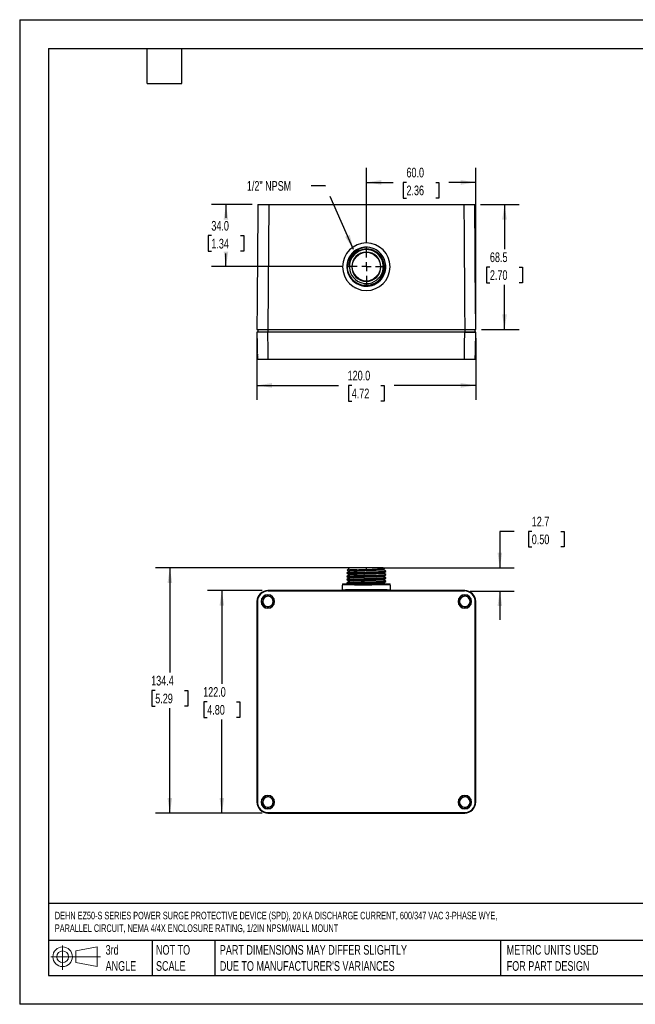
# Model space of a CAD drawing. Header units: millimetres. Extents: x 0 to 699, y 0 to 540.
# Tile 1 of 2: x 0 to 338, y 0 to 540. Entities that reach past the tile are written whole.
import ezdxf

# ---------------------------------------------------------------- set-up
doc = ezdxf.new("R2010")
doc.units = ezdxf.units.MM
doc.header["$LTSCALE"] = 2.5
doc.linetypes.add('CENTERX2', pattern=[20.32, 12.7, -2.54, 2.54, -2.54])
doc.layers.add('CENTER', color=40, linetype='CENTERX2')
doc.layers.add('SLD-DEFPOINTS', color=7, linetype='Continuous')
doc.layers.add('DIMENSIONS', color=140, linetype='Continuous', lineweight=25)
doc.layers.add('TEXT', color=140, linetype='Continuous', lineweight=25)
doc.styles.add('SLDTEXTSTYLE0', font='TXT', dxfattribs={"width": 0.7})
doc.dimstyles.new('SLDDIMSTYLE0', dxfattribs={"dimtxt": 5.39502, "dimasz": 8.255, "dimexe": 0, "dimexo": 0.0625, "dimgap": 1.348755, "dimtad": 0, "dimtih": 1, "dimtoh": 1, "dimdec": 1, "dimrnd": 1e-09, "dimzin": 12, "dimdsep": 46, "dimtxsty": 'SLDTEXTSTYLE0', "dimsah": 1, "dimcen": 0.09, "dimadec": 0, "dimazin": 3, "dimtfac": 1, "dimtdec": 1, "dimtmove": 0, "dimatfit": 0, "dimfxl": 0, "dimfrac": 2, "dimtolj": 1, "dimtzin": 12, "dimarcsym": 0})
doc.dimstyles.new('SLDDIMSTYLE1', dxfattribs={"dimtxt": 5.39502, "dimasz": 8.255, "dimexe": 0, "dimexo": 0.0625, "dimgap": 1.348755, "dimtad": 0, "dimtih": 1, "dimtoh": 1, "dimdec": 1, "dimrnd": 1e-09, "dimzin": 12, "dimdsep": 46, "dimtxsty": 'SLDTEXTSTYLE0', "dimsah": 1, "dimcen": 0.09, "dimadec": 0, "dimazin": 3, "dimtfac": 1, "dimtdec": 1, "dimtofl": 0, "dimtmove": 0, "dimatfit": 3, "dimfxl": 0, "dimfrac": 2, "dimtolj": 1, "dimtzin": 12, "dimarcsym": 0})
doc.dimstyles.new('SLDDIMSTYLE2', dxfattribs={"dimtxt": 5.39502, "dimasz": 8.255, "dimexe": 0, "dimexo": 0.0625, "dimgap": 1.348755, "dimtad": 0, "dimtih": 1, "dimtoh": 1, "dimdec": 1, "dimrnd": 1e-09, "dimzin": 4, "dimdsep": 46, "dimtxsty": 'SLDTEXTSTYLE0', "dimsah": 1, "dimcen": 0.09, "dimadec": 0, "dimazin": 1, "dimtfac": 1, "dimtdec": 1, "dimtofl": 0, "dimtmove": 0, "dimatfit": 3, "dimfxl": 0, "dimfrac": 2, "dimtolj": 1, "dimtzin": 12, "dimarcsym": 0})
doc.dimstyles.new('SLDDIMSTYLE4', dxfattribs={"dimtxt": 0.18, "dimasz": 8.255, "dimexe": 0, "dimexo": 0.0625, "dimgap": 0, "dimtad": 0, "dimtih": 1, "dimtoh": 1, "dimdec": 0, "dimrnd": 1e-09, "dimzin": 0, "dimdsep": 46, "dimtxsty": 'Standard', "dimsah": 1, "dimcen": 0.09, "dimadec": 0, "dimazin": 0, "dimtfac": 8.255, "dimtdec": 0, "dimtofl": 0, "dimtmove": 0, "dimatfit": 3, "dimfxl": 0, "dimfrac": 2, "dimtolj": 1, "dimtzin": 0, "dimarcsym": 0})

# ---------------------------------------------------------------- blocks, each defined once
blk = doc.blocks.new('Block11')
at = {"color": 7, "linetype": 'Continuous', "lineweight": 18}
for p, q in [((6.47, 13.28), (6.47, 0)), ((13.7, 10.42), (25.44, 12.58)), ((25.44, 12.58), (25.44, 1.83)), ((0, 7.2), (27.18, 7.2)), ((13.7, 3.99), (13.7, 10.42)), ((13.7, 3.99), (25.44, 1.83))]:
    blk.add_line(p, q, dxfattribs=at)
for radius in [5.38, 3.21]:
    blk.add_circle((6.47, 7.2), radius, dxfattribs=at)
blk = doc.blocks.new('Block12')
at = {"layer": 'SLD-DEFPOINTS'}
blk.add_blockref('Block11', (0, 0), dxfattribs=at)
blk = doc.blocks.new('_D')
at = {"layer": 'DIMENSIONS'}
for p, q in [((271.14, 259.27), (263.37, 259.27)), ((263.37, 259.27), (263.37, 239.27)), ((280.87, 259.27), (279.06, 259.27)), ((279.06, 259.27), (279.06, 250.7)), ((296.9, 259.27), (298.71, 259.27)), ((298.71, 259.27), (298.71, 250.7)), ((279.06, 250.7), (280.87, 250.7)), ((298.71, 250.7), (296.9, 250.7)), ((193.32, 239.27), (271.31, 239.27)), ((247.08, 226.57), (271.31, 226.57)), ((263.37, 226.57), (263.37, 210.7))]:
    blk.add_line(p, q, dxfattribs=at)
for points in [[(263.37, 239.27), (264.64, 247.53), (262.1, 247.53)], [(263.37, 226.57), (262.1, 218.32), (264.64, 218.32)]]:
    blk.add_solid(points, dxfattribs=at)
at = {"layer": 'DIMENSIONS', "char_height": 5.292, "attachment_point": 1, "style": 'SLDTEXTSTYLE0'}
for s, insert in [('12.7', (280.87, 267.3)), ('0.50', (280.87, 257.52))]:
    blk.add_mtext(s, dxfattribs=dict(at, insert=insert))
blk = doc.blocks.new('_D_1')
at = {"layer": 'DIMENSIONS'}
for p, q in [((186.97, 239.27), (74.44, 239.27)), ((82.38, 239.27), (82.38, 181.84)), ((74.36, 172.05), (72.55, 172.05)), ((72.55, 172.05), (72.55, 163.48)), ((90.4, 172.05), (92.21, 172.05)), ((92.21, 172.05), (92.21, 163.48)), ((72.55, 163.48), (74.36, 163.48)), ((82.38, 104.84), (82.38, 162.27)), ((92.21, 163.48), (90.4, 163.48)), ((132.97, 104.84), (74.44, 104.84))]:
    blk.add_line(p, q, dxfattribs=at)
for points in [[(82.38, 239.27), (81.11, 231.02), (83.65, 231.02)], [(82.38, 104.84), (83.65, 113.09), (81.11, 113.09)]]:
    blk.add_solid(points, dxfattribs=at)
at = {"layer": 'DIMENSIONS', "char_height": 5.292, "attachment_point": 1, "style": 'SLDTEXTSTYLE0'}
for s, insert in [('134.4', (72.12, 180.08)), ('5.29', (74.36, 170.3))]:
    blk.add_mtext(s, dxfattribs=dict(at, insert=insert))
blk = doc.blocks.new('_D_2')
at = {"layer": 'DIMENSIONS'}
for p, q in [((132.97, 226.84), (102.97, 226.84)), ((110.9, 226.84), (110.9, 175.62)), ((102.89, 165.84), (101.08, 165.84)), ((101.08, 165.84), (101.08, 157.26)), ((118.92, 165.84), (120.73, 165.84)), ((120.73, 165.84), (120.73, 157.26)), ((101.08, 157.26), (102.89, 157.26)), ((120.73, 157.26), (118.92, 157.26)), ((110.9, 104.84), (110.9, 156.05)), ((132.97, 104.84), (102.97, 104.84))]:
    blk.add_line(p, q, dxfattribs=at)
for points in [[(110.9, 226.84), (109.63, 218.58), (112.17, 218.58)], [(110.9, 104.84), (112.17, 113.09), (109.63, 113.09)]]:
    blk.add_solid(points, dxfattribs=at)
at = {"layer": 'DIMENSIONS', "char_height": 5.292, "attachment_point": 1, "style": 'SLDTEXTSTYLE0'}
for s, insert in [('122.0', (100.64, 173.87)), ('4.80', (102.89, 164.08))]:
    blk.add_mtext(s, dxfattribs=dict(at, insert=insert))
blk = doc.blocks.new('_D_5')
at = {"layer": 'DIMENSIONS'}
for p, q in [((127.47, 438.41), (105.21, 438.41)), ((113.15, 438.41), (113.15, 431.17)), ((105.13, 421.39), (103.32, 421.39)), ((103.32, 421.39), (103.32, 412.81)), ((121.16, 421.39), (122.98, 421.39)), ((122.98, 421.39), (122.98, 412.81)), ((103.32, 412.81), (105.13, 412.81)), ((113.15, 404.37), (113.15, 411.6)), ((122.98, 412.81), (121.16, 412.81)), ((176.74, 404.37), (105.21, 404.37))]:
    blk.add_line(p, q, dxfattribs=at)
for points in [[(113.15, 438.41), (111.88, 430.15), (114.42, 430.15)], [(113.15, 404.37), (114.42, 412.62), (111.88, 412.62)]]:
    blk.add_solid(points, dxfattribs=at)
at = {"layer": 'DIMENSIONS', "char_height": 5.292, "attachment_point": 1, "style": 'SLDTEXTSTYLE0'}
for s, insert in [('34.0', (105.13, 429.42)), ('1.34', (105.13, 419.63))]:
    blk.add_mtext(s, dxfattribs=dict(at, insert=insert))
blk = doc.blocks.new('_D_6')
at = {"layer": 'DIMENSIONS'}
for p, q in [((130.14, 365.23), (130.14, 331.34)), ((250.14, 365.23), (250.14, 331.34)), ((130.14, 339.28), (174.82, 339.28)), ((182.13, 339.28), (180.32, 339.28)), ((180.32, 339.28), (180.32, 330.71)), ((198.16, 339.28), (199.97, 339.28)), ((199.97, 339.28), (199.97, 330.71)), ((250.14, 339.28), (205.47, 339.28)), ((180.32, 330.71), (182.13, 330.71)), ((199.97, 330.71), (198.16, 330.71))]:
    blk.add_line(p, q, dxfattribs=at)
for points in [[(130.14, 339.28), (138.4, 338.01), (138.4, 340.55)], [(250.14, 339.28), (241.89, 340.55), (241.89, 338.01)]]:
    blk.add_solid(points, dxfattribs=at)
at = {"layer": 'DIMENSIONS', "char_height": 5.292, "attachment_point": 1, "style": 'SLDTEXTSTYLE0'}
for s, insert in [('120.0', (179.88, 347.31)), ('4.72', (182.13, 337.53))]:
    blk.add_mtext(s, dxfattribs=dict(at, insert=insert))
blk = doc.blocks.new('_D_7')
at = {"layer": 'DIMENSIONS'}
for p, q in [((252.82, 438.41), (273.88, 438.41)), ((265.94, 438.41), (265.94, 413.94)), ((257.92, 404.16), (256.11, 404.16)), ((256.11, 404.16), (256.11, 395.58)), ((273.96, 404.16), (275.77, 404.16)), ((275.77, 404.16), (275.77, 395.58)), ((256.11, 395.58), (257.92, 395.58)), ((265.94, 369.91), (265.94, 394.38)), ((275.77, 395.58), (273.96, 395.58)), ((253.32, 369.91), (273.88, 369.91))]:
    blk.add_line(p, q, dxfattribs=at)
for points in [[(265.94, 438.41), (264.67, 430.15), (267.21, 430.15)], [(265.94, 369.91), (267.21, 378.16), (264.67, 378.16)]]:
    blk.add_solid(points, dxfattribs=at)
at = {"layer": 'DIMENSIONS', "char_height": 5.292, "attachment_point": 1, "style": 'SLDTEXTSTYLE0'}
for s, insert in [('68.5', (257.92, 412.19)), ('2.70', (257.92, 402.4))]:
    blk.add_mtext(s, dxfattribs=dict(at, insert=insert))
blk = doc.blocks.new('_D_8')
at = {"layer": 'DIMENSIONS'}
for p, q in [((190.16, 417.79), (190.16, 458.51)), ((250.14, 373.08), (250.14, 458.51)), ((190.16, 450.57), (204.83, 450.57)), ((212.14, 450.57), (210.32, 450.57)), ((210.32, 450.57), (210.32, 442)), ((228.17, 450.57), (229.98, 450.57)), ((229.98, 450.57), (229.98, 442)), ((250.14, 450.57), (235.48, 450.57)), ((210.32, 442), (212.14, 442)), ((229.98, 442), (228.17, 442))]:
    blk.add_line(p, q, dxfattribs=at)
for points in [[(190.16, 450.57), (198.41, 449.3), (198.41, 451.84)], [(250.14, 450.57), (241.89, 451.84), (241.89, 449.3)]]:
    blk.add_solid(points, dxfattribs=at)
at = {"layer": 'DIMENSIONS', "char_height": 5.292, "attachment_point": 1, "style": 'SLDTEXTSTYLE0'}
for s, insert in [('60.0', (212.14, 458.6)), ('2.36', (212.14, 448.82))]:
    blk.add_mtext(s, dxfattribs=dict(at, insert=insert))
blk = doc.blocks.new('SW_CENTERMARKSYMBOL_0')
at = {"layer": 'CENTER', "color": 0}
for p, q in [((0, 5.08), (0, 10.25)), ((-5.08, 0), (-10.25, 0)), ((0, 0), (-2.54, 0)), ((0, 0), (0, 2.54)), ((0, 0), (0, -2.54)), ((0, 0), (2.54, 0)), ((5.08, 0), (10.25, 0)), ((0, -5.08), (0, -10.25))]:
    blk.add_line(p, q, dxfattribs=at)

msp = doc.modelspace()

# ---------------------------------------------------------------- linework, layer by layer
at = {"color": 7, "linetype": 'Continuous'}
for p, q in [((0.01, 539.76), (0.01, 0.01)), ((0.01, 539.76), (698.51, 539.76)), ((698.51, 0.01), (0.01, 0.01))]:
    msp.add_line(p, q, dxfattribs=at)
for p, q in [((130.64, 438.41), (136.64, 438.41)), ((136.64, 438.41), (136.14, 369.91)), ((136.64, 438.41), (243.65, 438.41)), ((190.14, 415.01), (190.14, 415.05)), ((190.14, 413.7), (190.14, 414.04)), ((179.48, 404.38), (179.48, 404.38)), ((179.48, 404.36), (179.48, 404.36)), ((179.48, 404.35), (179.48, 404.35)), ((179.48, 404.34), (179.48, 404.34)), ((200.81, 404.38), (200.81, 404.38)), ((200.81, 404.37), (200.81, 404.37)), ((200.81, 404.36), (200.81, 404.36)), ((200.81, 404.34), (200.81, 404.34)), ((203.17, 404.3), (203.17, 404.32)), ((190.14, 395.09), (190.14, 394.17)), ((183.72, 392.97), (184.08, 392.8)), ((190.14, 393.71), (190.14, 393.71)), ((190.14, 393.7), (190.14, 393.7)), ((190.14, 393.69), (190.14, 393.68)), ((190.14, 393.67), (190.14, 393.67)), ((130.14, 369.91), (136.14, 369.91)), ((130.14, 368.41), (130.26, 361.94)), ((136.14, 368.41), (130.14, 368.41)), ((130.64, 369.91), (130.64, 368.41)), ((136.14, 369.91), (244.14, 369.91)), ((136.14, 369.91), (136.14, 368.41)), ((244.15, 368.41), (136.14, 368.41)), ((244.03, 362.06), (244.15, 368.41)), ((244.14, 369.91), (250.14, 369.91)), ((244.14, 369.91), (244.14, 368.41)), ((244.14, 368.41), (249.64, 368.41)), ((249.64, 369.91), (249.64, 368.41)), ((130.37, 355.28), (130.34, 357.16)), ((130.36, 356.33), (130.36, 355.9)), ((243.92, 355.48), (243.94, 356.88)), ((130.37, 355.46), (130.37, 355.28)), ((130.37, 355.28), (130.41, 353.41)), ((136.38, 353.41), (130.41, 353.41)), ((243.91, 353.41), (136.38, 353.41)), ((243.91, 353.41), (243.92, 355.48)), ((249.88, 353.41), (243.91, 353.41)), ((180.63, 238.99), (179.64, 238.01)), ((180.65, 238.97), (180.69, 239.03)), ((180.84, 239.2), (180.68, 239.04)), ((180.69, 239.03), (180.7, 239.02)), ((190.14, 239.27), (190.14, 238.36)), ((200.07, 238.59), (199.45, 239.2)), ((199.62, 238.3), (200.06, 238.55)), ((199.63, 238.09), (199.63, 238.31)), ((179.48, 236.5), (179.48, 236.27)), ((179.48, 234.69), (179.48, 234.46)), ((179.48, 232.87), (179.48, 232.65)), ((180.66, 237.41), (180.66, 237.19)), ((180.66, 235.59), (180.66, 235.38)), ((180.66, 233.78), (180.66, 233.56)), ((190.14, 237.03), (190.14, 236.81)), ((190.14, 235.22), (190.14, 234.99)), ((190.14, 233.4), (190.14, 233.18)), ((199.63, 236.27), (199.63, 236.5)), ((199.63, 234.46), (199.63, 234.68)), ((199.63, 232.64), (199.63, 232.87)), ((200.81, 237.18), (200.81, 237.41)), ((200.81, 235.37), (200.81, 235.59)), ((200.81, 233.55), (200.81, 233.78)), ((244.15, 226.84), (136.14, 226.84)), ((177.11, 230.48), (177.11, 229.92)), ((177.11, 230.48), (190.14, 230.48)), ((177.11, 227.09), (177.11, 229.85)), ((177.11, 229.85), (177.12, 229.85)), ((177.11, 227.09), (177.12, 227.09)), ((177.11, 227.02), (177.11, 226.86)), ((177.11, 226.86), (190.14, 226.86)), ((179.48, 231.06), (179.48, 230.83)), ((179.49, 230.81), (180.07, 230.48)), ((180.66, 231.97), (180.66, 231.75)), ((180.67, 231.76), (180.7, 231.74)), ((190.14, 231.59), (190.14, 231.36)), ((190.14, 229.95), (190.14, 230.48)), ((190.14, 230.48), (203.17, 230.48)), ((190.14, 226.86), (190.14, 227.19)), ((190.14, 226.86), (203.17, 226.86)), ((199.63, 230.83), (199.63, 231.05)), ((200.81, 231.74), (200.81, 231.96)), ((203.17, 229.92), (203.17, 230.48)), ((203.17, 229.85), (203.17, 227.09)), ((203.17, 227.09), (203.17, 227.09)), ((203.17, 226.86), (203.17, 227.02)), ((244.03, 226.73), (244.15, 226.84)), ((243.91, 226.57), (136.38, 226.57)), ((243.91, 226.57), (243.92, 226.61)), ((243.92, 226.61), (243.94, 226.63)), ((244.14, 224.48), (244.14, 224.54)), ((130.14, 220.84), (130.26, 220.72)), ((130.14, 220.84), (130.14, 110.84)), ((130.37, 220.61), (130.34, 220.64)), ((130.37, 220.61), (130.41, 220.6)), ((130.41, 220.6), (130.41, 111.07)), ((132.5, 220.84), (132.44, 220.84)), ((139.79, 220.84), (139.84, 220.84)), ((244.14, 217.19), (244.14, 217.14)), ((249.88, 111.07), (249.88, 220.6)), ((250.14, 110.84), (250.14, 220.84)), ((136.14, 114.48), (136.14, 114.54)), ((240.5, 110.84), (240.44, 110.84)), ((247.79, 110.84), (247.84, 110.84)), ((136.14, 107.19), (136.14, 107.14)), ((136.14, 104.84), (244.15, 104.84)), ((136.38, 105.1), (243.91, 105.1))]:
    msp.add_line(p, q)
at = {"flags": 128}
for points in [[(130.64, 438.41), (130.63, 436.23), (130.61, 433.63), (130.59, 431.07), (130.57, 428.62), (130.56, 426.73), (130.54, 424.14), (130.52, 421.07), (130.51, 419.53), (130.51, 419.28), (130.5, 419.03), (130.5, 418.83), (130.5, 418.82), (130.5, 418.78), (130.5, 418.6), (130.5, 417.9), (130.49, 416.76), (130.48, 415.16), (130.46, 413.12), (130.44, 410.63), (130.42, 407.68), (130.41, 406.37), (130.4, 404.99), (130.39, 403.54), (130.38, 402.01), (130.37, 400.42), (130.36, 399), (130.35, 398.14), (130.32, 393.42), (130.25, 384.98), (130.14, 369.91)], [(243.65, 438.41), (243.65, 437.91), (243.66, 436.98), (243.67, 435.61), (243.68, 433.8), (243.7, 431.56), (243.72, 428.87), (243.74, 425.75), (243.77, 421.81), (243.8, 417.34), (243.84, 412.34), (243.88, 406.81), (243.92, 400.75), (243.93, 399.32), (243.94, 398.54), (243.94, 397.78), (243.95, 397.02), (243.95, 396.27), (243.96, 395.51), (243.96, 394.75), (243.99, 390.6), (244.05, 383.17), (244.14, 369.91)], [(243.65, 438.41), (244.88, 438.41), (246.12, 438.41), (247.29, 438.41), (248.29, 438.41), (249.05, 438.41), (249.5, 438.41), (249.64, 438.41)], [(250.14, 369.91), (249.89, 404.16), (249.88, 406.08), (249.87, 407.99), (249.85, 409.91), (249.84, 411.83), (249.83, 413.44), (249.82, 414.65), (249.81, 416.04), (249.8, 417.61), (249.78, 419.36), (249.77, 421.28), (249.75, 424.14), (249.73, 426.52), (249.72, 427.99), (249.71, 429.19), (249.71, 429.69), (249.71, 429.81), (249.71, 429.84), (249.71, 429.84), (249.71, 429.84), (249.71, 429.84), (249.69, 431.62), (249.68, 432.92), (249.68, 433.76), (249.68, 434.08), (249.68, 434.12), (249.68, 434.12), (249.68, 434.13), (249.68, 434.13), (249.68, 434.13), (249.68, 434.13), (249.68, 434.13), (249.68, 434.13), (249.68, 434.13), (249.68, 434.13), (249.68, 434.13), (249.68, 434.13), (249.68, 434.13), (249.66, 436.42), (249.64, 438.41)], [(190.83, 415.03), (190.55, 415.03), (190.14, 415.01), (190.14, 415.01)], [(136.38, 353.41), (136.38, 354.75), (136.37, 355.64), (136.34, 356.95), (136.32, 358.02), (136.3, 359.18), (136.28, 360.54), (136.26, 361.75), (136.2, 364.96), (136.14, 368.41)], [(250.14, 368.41), (250.02, 368.41), (249.66, 368.41), (249.1, 368.41), (248.39, 368.41), (247.55, 368.41), (246.54, 368.41), (245.4, 368.41), (244.15, 368.41)], [(249.88, 353.41), (249.89, 354.1), (249.9, 354.3), (249.95, 357.27), (249.98, 358.89), (250.14, 368.41)], [(130.26, 361.94), (130.26, 361.9), (130.26, 361.87), (130.26, 361.82), (130.26, 361.73), (130.26, 361.57), (130.27, 361.3), (130.28, 360.82), (130.29, 360.02), (130.31, 358.79), (130.33, 357.88), (130.34, 357.16)], [(243.94, 356.88), (243.95, 357.34), (243.96, 357.7), (243.97, 358.08), (243.97, 358.49), (244, 359.67), (244, 360.11), (244.01, 360.56), (244.02, 361), (244.03, 362.06)], [(130.34, 357.16), (130.34, 357.02), (130.35, 356.88), (130.35, 356.83)], [(179.65, 237.98), (180.09, 237.72), (180.66, 237.4)], [(199.57, 238.31), (199.57, 238.29), (199.06, 238.24), (198.07, 238.18), (196.65, 238.13), (194.89, 238.07), (192.86, 238.01), (190.69, 237.95), (188.5, 237.88), (186.39, 237.81), (184.48, 237.73), (182.88, 237.65), (181.67, 237.57), (180.91, 237.49), (180.66, 237.41), (180.66, 237.41)], [(199.6, 238.09), (199.63, 238.08), (199.3, 238.03), (198.48, 237.98), (197.21, 237.92), (195.56, 237.87), (193.61, 237.81), (191.48, 237.74), (189.27, 237.68), (187.11, 237.61), (185.12, 237.53), (183.4, 237.45), (182.04, 237.37), (181.12, 237.29), (180.69, 237.21), (180.69, 237.2)], [(184.86, 238.25), (186.1, 238.28), (187.42, 238.31), (188.77, 238.33), (190.14, 238.36)], [(190.14, 239.27), (189.52, 239.27), (188.9, 239.27), (188.28, 239.27), (187.67, 239.27), (187.08, 239.27), (186.49, 239.26), (185.93, 239.26), (185.38, 239.26)], [(200.81, 237.41), (200.22, 237.76), (199.62, 238.1)], [(180.68, 237.21), (180.09, 236.86), (179.49, 236.52)], [(179.51, 236.5), (179.49, 236.52), (179.73, 236.58), (180.25, 236.64), (181.02, 236.7), (182.04, 236.76), (183.27, 236.81), (184.68, 236.87)], [(179.51, 236.27), (179.49, 236.29), (179.73, 236.35), (180.25, 236.41), (181.02, 236.47), (182.04, 236.53), (183.27, 236.58), (184.68, 236.64)], [(179.49, 236.26), (180.09, 235.91), (180.66, 235.58)], [(180.68, 235.39), (180.09, 235.05), (179.49, 234.7)], [(179.51, 234.69), (179.49, 234.71), (179.73, 234.77), (180.25, 234.83), (181.02, 234.88), (182.04, 234.94), (183.27, 235), (184.68, 235.05)], [(179.51, 234.46), (179.49, 234.48), (179.73, 234.54), (180.25, 234.6), (181.02, 234.66), (182.04, 234.71), (183.27, 234.77), (184.68, 234.82)], [(179.49, 234.44), (180.08, 234.1), (180.66, 233.77)], [(180.68, 233.58), (180.08, 233.23), (179.49, 232.89)], [(179.51, 232.87), (179.49, 232.89), (179.73, 232.95), (180.25, 233.01), (181.02, 233.07), (182.04, 233.13), (183.27, 233.18), (184.68, 233.24)], [(179.51, 232.65), (179.49, 232.67), (179.73, 232.73), (180.25, 232.78), (181.02, 232.84), (182.04, 232.9), (183.27, 232.96), (184.68, 233.01)], [(179.49, 232.63), (180.09, 232.28), (180.68, 231.94)], [(199.57, 236.49), (199.57, 236.48), (199.07, 236.42), (198.08, 236.37), (196.67, 236.32), (194.9, 236.26), (192.88, 236.2), (190.71, 236.13), (188.51, 236.06), (186.4, 235.99), (184.49, 235.92), (182.89, 235.84), (181.67, 235.76), (180.92, 235.68), (180.66, 235.59), (180.66, 235.59)], [(199.57, 234.68), (199.57, 234.66), (199.07, 234.61), (198.09, 234.56), (196.68, 234.5), (194.92, 234.44), (192.9, 234.38), (190.73, 234.32), (188.53, 234.25), (186.42, 234.18), (184.51, 234.1), (182.9, 234.03), (181.68, 233.95), (180.92, 233.86), (180.66, 233.78), (180.66, 233.78)], [(199.57, 232.86), (199.58, 232.85), (199.08, 232.8), (198.1, 232.74), (196.69, 232.69), (194.93, 232.63), (192.92, 232.57), (190.75, 232.51), (188.55, 232.44), (186.44, 232.37), (184.52, 232.29), (182.91, 232.21), (181.69, 232.13), (180.92, 232.05), (180.66, 231.97), (180.66, 231.96)], [(199.6, 236.27), (199.63, 236.26), (199.29, 236.21), (198.45, 236.16), (197.17, 236.11), (195.5, 236.05), (193.55, 235.99), (191.41, 235.93), (189.21, 235.86), (187.05, 235.79), (185.06, 235.71), (183.35, 235.64), (182, 235.56), (181.1, 235.47), (180.68, 235.39), (180.68, 235.39)], [(199.59, 234.46), (199.63, 234.45), (199.27, 234.4), (198.42, 234.34), (197.12, 234.29), (195.45, 234.23), (193.49, 234.17), (191.35, 234.11), (189.14, 234.04), (186.99, 233.97), (185.01, 233.9), (183.31, 233.82), (181.97, 233.74), (181.08, 233.66), (180.68, 233.57), (180.68, 233.57)], [(199.59, 232.64), (199.62, 232.63), (199.25, 232.58), (198.39, 232.53), (197.08, 232.47), (195.4, 232.42), (193.43, 232.36), (191.28, 232.29), (189.08, 232.23), (186.93, 232.16), (184.95, 232.08), (183.26, 232), (181.94, 231.92), (181.06, 231.84), (180.68, 231.76)], [(184.68, 236.87), (185.96, 236.91), (187.31, 236.95), (188.72, 236.99), (190.14, 237.03)], [(184.68, 236.64), (185.96, 236.68), (187.31, 236.72), (188.72, 236.77), (190.14, 236.81)], [(184.68, 235.05), (185.96, 235.09), (187.31, 235.14), (188.72, 235.18), (190.14, 235.22)], [(184.68, 234.82), (185.96, 234.87), (187.31, 234.91), (188.72, 234.95), (190.14, 234.99)], [(184.68, 233.24), (185.96, 233.28), (187.31, 233.32), (188.72, 233.36), (190.14, 233.4)], [(184.68, 233.01), (185.96, 233.05), (187.31, 233.1), (188.72, 233.14), (190.14, 233.18)], [(199.62, 236.49), (200.22, 236.83), (200.82, 237.18)], [(200.81, 235.6), (200.22, 235.94), (199.62, 236.29)], [(199.62, 234.67), (200.22, 235.02), (200.81, 235.36)], [(200.81, 233.78), (200.22, 234.13), (199.62, 234.47)], [(199.62, 232.86), (200.22, 233.2), (200.82, 233.55)], [(200.81, 231.97), (200.22, 232.31), (199.62, 232.66)], [(179.49, 230.83), (179.48, 230.84), (179.59, 230.88), (179.87, 230.93), (180.31, 230.98), (180.92, 231.02), (181.67, 231.07), (182.56, 231.11), (183.57, 231.15), (184.68, 231.2)], [(180.68, 231.77), (180.09, 231.42), (179.49, 231.08)], [(179.51, 231.06), (179.49, 231.08), (179.73, 231.14), (180.25, 231.2), (181.02, 231.26), (182.04, 231.31), (183.27, 231.37), (184.68, 231.42)], [(180.07, 226.85), (180.08, 226.84), (180.09, 226.84)], [(183.72, 229.93), (185.23, 229.94), (186.82, 229.94), (188.47, 229.94), (190.14, 229.95)], [(183.72, 227.17), (185.25, 227.18), (186.86, 227.18), (188.53, 227.19), (190.22, 227.19), (191.91, 227.19), (193.58, 227.18), (195.18, 227.18), (196.7, 227.17), (198.11, 227.17), (199.38, 227.16), (200.5, 227.15), (201.44, 227.14), (202.19, 227.13), (202.73, 227.12), (203.06, 227.1), (203.17, 227.09)], [(184.74, 226.86), (184.35, 226.84), (184.27, 226.84)], [(199.57, 231.05), (199.58, 231.03), (199.08, 230.98), (198.11, 230.93), (196.71, 230.87), (194.95, 230.82), (192.93, 230.76), (190.77, 230.69), (188.57, 230.62), (186.45, 230.55), (184.54, 230.48)], [(184.68, 231.42), (185.96, 231.47), (187.31, 231.51), (188.72, 231.55), (190.14, 231.59)], [(184.68, 231.2), (185.96, 231.24), (187.31, 231.28), (188.72, 231.32), (190.14, 231.36)], [(190.14, 229.95), (191.65, 229.94), (193.14, 229.94)], [(191.37, 226.85), (190.89, 226.84), (190.76, 226.84)], [(199.59, 230.83), (199.62, 230.82), (199.23, 230.76), (198.36, 230.71), (197.04, 230.66), (195.34, 230.6), (193.37, 230.54), (191.22, 230.48)], [(199.62, 231.04), (200.22, 231.39), (200.81, 231.74)], [(200.24, 230.49), (200.22, 230.5), (199.62, 230.84)], [(136.14, 223.68), (136.14, 224.14), (136.14, 224.28), (136.14, 224.34)], [(244.14, 223.68), (244.14, 224.14), (244.14, 224.28), (244.14, 224.34)], [(136.14, 217.34), (136.14, 217.39), (136.14, 217.53), (136.14, 217.99)], [(244.14, 217.34), (244.14, 217.39), (244.14, 217.53), (244.14, 217.99)], [(136.14, 113.68), (136.14, 114.14), (136.14, 114.28), (136.14, 114.34)], [(244.14, 113.68), (244.14, 114.14), (244.14, 114.28), (244.14, 114.34)], [(136.14, 107.34), (136.14, 107.39), (136.14, 107.53), (136.14, 107.99)], [(244.14, 107.34), (244.14, 107.39), (244.14, 107.53), (244.14, 107.99)]]:
    msp.add_lwpolyline(points, dxfattribs=at)
at = {"color": 7, "linetype": 'Continuous', "lineweight": 18}
msp.add_circle((190.16, 404.37), 7.71, dxfattribs=at)
for centre, radius, start, end in [((190.14, 404.33), 13.03, 90, 270), ((190.14, 404.33), 13.03, 270, 90), ((190.1, 404.35), 10.63, 138.5451, 239.3297), ((189.24, 404.68), 9.74, 139.3183, 181.8351), ((190.12, 404.6), 10.49, 131.8673, 239.9133), ((190.62, 404.99), 10.03, 92.7095, 188.1814), ((190.14, 404.4), 9.49, 139.9198, 185.0258), ((190.14, 404.4), 9.31, 89.9986, 239.2055), ((190.14, 404.33), 8.02, 90.0012, 269.9988), ((190.31, 404.48), 9.57, 91.0096, 140.9506), ((190.14, 404.39), 10.67, 89.9999, 131.2039), ((190.14, 404.39), 10.67, 86.3166, 90), ((190.32, 404.35), 9.7, 60.2482, 91.0524), ((190.14, 404.4), 9.31, 59.2056, 90), ((190.14, 404.38), 10.67, 270.0162, 59.196), ((190.08, 404.15), 9.99, 270.3654, 59.5973), ((190.14, 404.4), 9.31, 269.9986, 59.2055), ((190.14, 404.33), 8.02, 270.0071, 89.9929), ((190.14, 404.39), 10.67, 59.1955, 86.305), ((190.02, 404.27), 10.51, 179.4299, 239.4885), ((190.19, 404.31), 10.59, 269.7766, 0.4164), ((190.19, 404.29), 10.59, 269.7766, 0.4164), ((190.19, 404.28), 10.59, 269.7766, 0.4164), ((190.19, 404.27), 10.59, 269.7766, 0.4164), ((190.19, 404.27), 10.59, 269.7766, 0.4164), ((190.14, 404.38), 10.67, 239.2159, 270.012), ((190.14, 404.38), 10.67, 239.2159, 270.012), ((190.14, 404.37), 10.67, 239.2159, 270.012), ((190.14, 404.37), 10.67, 239.2159, 270.012), ((190.14, 404.35), 10.67, 239.2159, 270.012), ((190.14, 404.35), 10.67, 239.2158, 270.012), ((190.14, 404.34), 10.67, 239.2158, 270.0119), ((190.14, 404.34), 10.67, 239.2159, 270.012), ((189.96, 404.44), 10.27, 240.2033, 271.0086), ((190.14, 404.4), 9.31, 239.2056, 270), ((184.57, 190.33), 47.92, 89.6492, 95.8888), ((184.43, 135.38), 103.89, 89.4772, 91.9825), ((192.46, -84.03), 323.31, 88.7601, 90.4096), ((187.19, 607.93), 369.59, 270.4586, 271.9948), ((188.15, 444.69), 207.66, 270.55, 273.4867), ((188.15, 444.07), 207.27, 270.5501, 273.4923), ((188.15, 442.88), 207.67, 270.55, 273.4866), ((188.15, 442.26), 207.28, 270.5501, 273.4921), ((188.15, 441.07), 207.67, 270.55, 273.4866), ((188.16, 440.39), 207.23, 270.5501, 273.4929), ((136.14, 220.84), 6, 89.9973, 180.0027), ((135.38, 225.91), 1.2, 33.5977, 50.4748), ((182.62, 52.99), 176.95, 89.6421, 91.7815), ((186.61, -184.85), 412.06, 89.5083, 91.3201), ((182.62, 50.08), 177.1, 89.6422, 91.7797), ((188.16, 438.63), 207.05, 270.5501, 273.4955), ((188.15, 438.64), 207.29, 270.5501, 273.4921), ((193.71, -177.77), 404.97, 88.661, 90.5047), ((195.12, -110.06), 340, 88.6436, 90.3331), ((203.17, 229.84), 0.00858, 40.5279, 89.8966), ((243.04, 227.63), 1.34, 312.2449, 317.7198), ((244.15, 220.84), 6, 359.9972, 90.0028), ((136.4, 220.58), 6, 90.2391, 179.7622), ((136.14, 220.84), 3.7, 0, 180), ((136.14, 220.84), 3.65, 0, 180), ((136.14, 220.84), 3.5, 89.9999, 180), ((136.14, 220.84), 2.85, 90.0026, 269.9969), ((136.14, 220.84), 3.5, 0, 89.9999), ((136.15, 220.84), 2.85, 269.9822, 90.0173), ((244.14, 220.84), 3.7, 90, 270), ((244.14, 220.84), 3.65, 90, 270), ((244.14, 220.84), 3.5, 89.9999, 180), ((244.14, 220.84), 2.85, 90.0026, 269.9969), ((243.88, 220.58), 6, 0.2401, 89.7577), ((244.14, 220.84), 3.7, 270, 90), ((244.14, 220.84), 3.65, 270, 90), ((244.14, 220.84), 3.5, 360, 89.9999), ((244.15, 220.84), 2.85, 269.9822, 90.0173), ((127.72, 218.11), 3.64, 44.0414, 45.8989), ((130.52, 220.79), 0.235, 219.341, 230.6418), ((136.14, 220.84), 3.7, 180, 0), ((136.14, 220.84), 3.65, 180, 0), ((136.14, 220.84), 3.5, 180, 270), ((136.14, 220.84), 3.5, 270, 360), ((244.14, 220.84), 3.5, 180, 270), ((244.14, 220.84), 3.5, 270, 360), ((249.53, 221.26), 0.749, 298.4154, 325.657), ((136.14, 110.84), 3.7, 90, 270), ((136.14, 110.84), 3.65, 90, 270), ((136.14, 110.84), 3.5, 89.9999, 180), ((136.14, 110.84), 2.85, 90.0026, 269.9969), ((136.14, 110.84), 3.7, 270, 90), ((136.14, 110.84), 3.65, 270, 90), ((136.14, 110.84), 3.5, 0, 89.9999), ((136.15, 110.84), 2.85, 269.9822, 90.0173), ((244.14, 110.84), 3.7, 0, 180), ((244.14, 110.84), 3.65, 0, 180), ((244.14, 110.84), 3.5, 89.9999, 180), ((244.14, 110.84), 2.85, 90.0026, 269.9969), ((244.14, 110.84), 3.5, 360, 89.9999), ((244.15, 110.84), 2.85, 269.9822, 90.0173), ((130.76, 110.41), 0.749, 118.4155, 145.657), ((136.14, 110.83), 6, 179.9972, 270.0028), ((136.4, 111.1), 6, 180.2392, 269.7621), ((136.14, 110.84), 3.5, 180, 270), ((136.14, 110.84), 3.5, 270, 360), ((244.14, 110.84), 3.7, 180, 0), ((244.14, 110.84), 3.65, 180, 0), ((244.14, 110.84), 3.5, 180, 270), ((243.88, 111.1), 6, 270.2392, 359.7621), ((244.14, 110.84), 3.5, 270, 360), ((244.15, 110.83), 6, 269.9972, 0.0028), ((249.12, 109.96), 1.35, 40.4367, 55.445), ((135.37, 105.78), 1.22, 309.6285, 326.2533), ((244.57, 105.45), 0.749, 208.4155, 235.657)]:
    msp.add_arc(centre, radius, start, end)
at = {"layer": 'TEXT'}
for p, q in [((15.87, 523.88), (682.62, 523.88)), ((15.87, 523.88), (15.87, 15.87)), ((69.85, 504.82), (69.85, 523.88)), ((88.9, 504.82), (88.9, 523.88)), ((69.85, 504.82), (88.9, 504.82)), ((682.62, 55.32), (15.87, 55.32)), ((682.62, 34.92), (15.87, 34.92)), ((72.61, 34.92), (72.61, 15.87)), ((107.09, 34.92), (107.09, 15.87)), ((263.71, 34.92), (263.71, 15.87)), ((15.87, 15.87), (682.62, 15.87))]:
    msp.add_line(p, q, dxfattribs=at)

# ---------------------------------------------------------------- block references
at = {"layer": 'CENTER'}
msp.add_blockref('SW_CENTERMARKSYMBOL_0', (190.16, 404.37), dxfattribs=at)
at = {"layer": 'SLD-DEFPOINTS'}
msp.add_blockref('Block12', (17.09, 18.88), dxfattribs=at)

# ---------------------------------------------------------------- texts
at = {"layer": 'TEXT', "linetype": 'CENTERX2', "lineweight": 18, "attachment_point": 1, "style": 'SLDTEXTSTYLE0'}
for s, insert, char_height in [('1/2" NPSM', (124.61, 451.29), 5.292), ('DEHN EZ50-S SERIES POWER SURGE PROTECTIVE DEVICE (SPD), 20 KA DISCHARGE CURRENT, 600/347 VAC 3-PHASE WYE, ^JPARALLEL CIRCUIT, NEMA 4/4X ENCLOSURE RATING, 1/2IN NPSM/WALL MOUNT', (19.31, 50.74), 4.14502), ('3rd^JANGLE', (47.13, 32.49), 5.292), ('NOT TO^JSCALE', (74.77, 32.49), 5.2917), ("PART DIMENSIONS MAY DIFFER SLIGHTLY ^JDUE TO MANUFACTURER'S VARIANCES", (109.78, 32.49), 5.2917), ('METRIC UNITS USED ^JFOR PART DESIGN', (267.13, 32.49), 5.2917)]:
    msp.add_mtext(s, dxfattribs=dict(at, insert=insert, char_height=char_height))

# ---------------------------------------------------------------- dimensions: what is measured, and where the dimension line sits
at = {"layer": 'DIMENSIONS'}
for base, p1, p2, picture, middle in [((190.16, 450.57), (250.14, 369.91), (190.16, 414.61), '_D_8', (220.15, 450.57)), ((250.14, 339.28), (130.14, 368.41), (250.14, 368.41), '_D_6', (190.14, 339.28))]:
    dim = msp.add_linear_dim(base=base, p1=p1, p2=p2, dimstyle='SLDDIMSTYLE2', dxfattribs=at)
    dim.commit()
    dim.dimension.update_dxf_attribs({"geometry": picture, "text_midpoint": middle, "dimtype": 160})
for base, p1, p2, dimstyle, picture, middle in [((113.15, 404.37), (130.64, 438.41), (179.91, 404.37), 'SLDDIMSTYLE2', '_D_5', (113.15, 421.39)), ((265.94, 438.41), (250.14, 369.91), (249.64, 438.41), 'SLDDIMSTYLE1', '_D_7', (265.94, 404.16)), ((263.37, 239.27), (243.91, 226.57), (190.14, 239.27), 'SLDDIMSTYLE0', '_D', (263.37, 259.27)), ((82.38, 104.84), (190.14, 239.27), (136.14, 104.84), 'SLDDIMSTYLE1', '_D_1', (82.38, 172.05)), ((110.9, 104.84), (136.14, 226.84), (136.14, 104.84), 'SLDDIMSTYLE2', '_D_2', (110.9, 165.84))]:
    dim = msp.add_linear_dim(base=base, p1=p1, p2=p2, angle=90, dimstyle=dimstyle, dxfattribs=at)
    dim.commit()
    dim.dimension.update_dxf_attribs({"geometry": picture, "text_midpoint": middle, "dimtype": 160})

# ---------------------------------------------------------------- leaders
at = {"layer": 'TEXT', "linetype": 'CENTERX2', "lineweight": 18}
msp.add_leader([(183.12, 413.72), (167.62, 448.69), (159.86, 448.69)], dimstyle='SLDDIMSTYLE4', dxfattribs=at)

doc.saveas('drawing.dxf')
